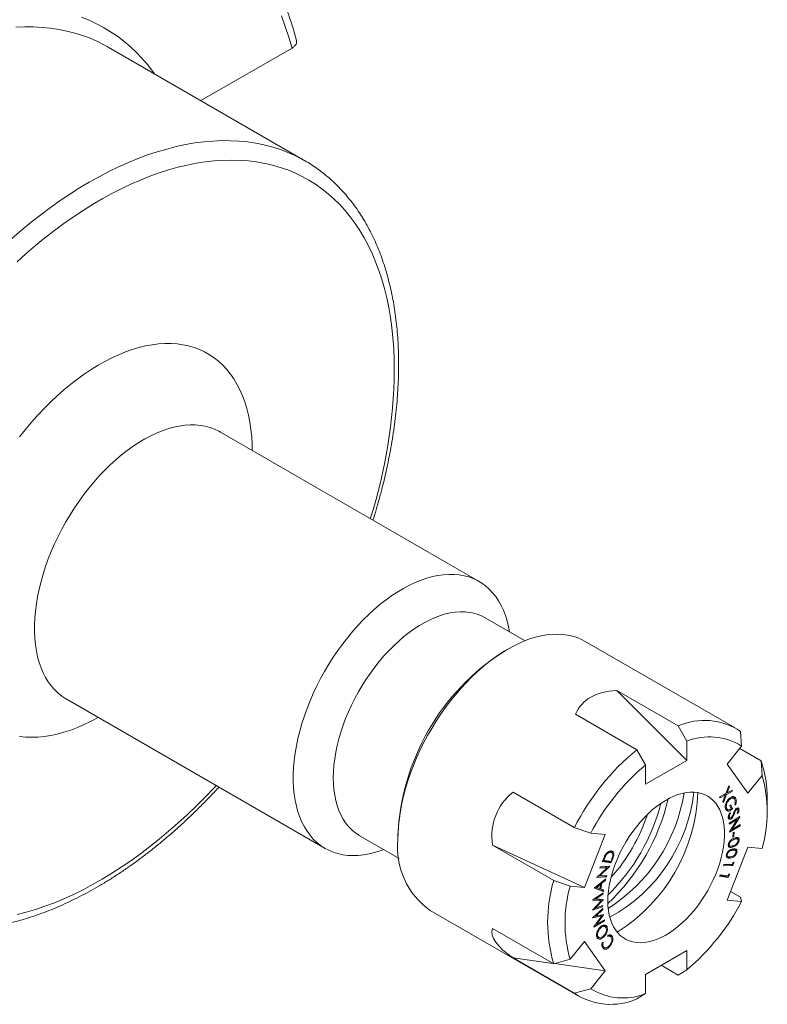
# Model space of a CAD drawing. Header units: inches. Extents: x 0.5 to 16.5, y 0.2 to 10.8.
# Tile 6 of 9: x 13 to 14, y 7.3 to 8.6. Entities that reach past the tile are written whole.
import ezdxf

# ---------------------------------------------------------------- set-up
doc = ezdxf.new("R2010")
doc.units = ezdxf.units.IN
doc.header["$MEASUREMENT"] = 0

msp = doc.modelspace()

# ---------------------------------------------------------------- linework, layer by layer
at = {"color": 7, "linetype": 'Continuous', "lineweight": 15}
for p, q in [((13.1313, 8.5935), (13.1312, 8.5936)), ((13.3977, 8.4397), (13.1313, 8.5935)), ((13.2569, 8.521), (13.3802, 8.5922)), ((13.3977, 8.4397), (13.3979, 8.4396)), ((13.6333, 7.8707), (13.2833, 8.0728)), ((13.6953, 7.7906), (13.6412, 7.8218)), ((13.9794, 7.6728), (13.7769, 7.7897)), ((13.6719, 7.7793), (13.6672, 7.7765)), ((13.8193, 7.7233), (13.9023, 7.6754)), ((13.914, 7.6288), (13.8193, 7.7233)), ((13.0749, 7.7119), (13.425, 7.5098)), ((13.7636, 7.6912), (13.8466, 7.6433)), ((13.914, 7.6547), (13.9023, 7.6754)), ((13.9868, 7.6678), (13.9882, 7.6481)), ((13.8466, 7.6433), (13.8584, 7.6226)), ((13.914, 7.6547), (13.914, 7.6288)), ((13.9882, 7.6481), (13.9687, 7.6239)), ((13.9857, 7.645), (14.0146, 7.6282)), ((13.8584, 7.5966), (13.914, 7.6288)), ((13.8584, 7.6226), (13.8584, 7.5966)), ((13.9687, 7.6239), (13.9966, 7.5843)), ((14.016, 7.6085), (14.0146, 7.6282)), ((14.016, 7.6085), (13.9966, 7.5843)), ((13.967, 7.584), (13.9709, 7.5943)), ((13.9717, 7.5931), (13.9686, 7.5849)), ((13.9707, 7.5937), (13.9717, 7.5931)), ((13.9709, 7.5943), (13.9717, 7.5931)), ((13.6791, 7.586), (13.762, 7.5381)), ((13.9585, 7.5796), (13.967, 7.584)), ((13.9593, 7.5784), (13.9585, 7.5796)), ((13.9662, 7.582), (13.9593, 7.5784)), ((13.9629, 7.5731), (13.9662, 7.582)), ((13.9678, 7.5828), (13.9637, 7.5719)), ((13.9648, 7.5829), (13.9662, 7.582)), ((13.965, 7.583), (13.9649, 7.5828)), ((13.9663, 7.5837), (13.9678, 7.5828)), ((13.9677, 7.5854), (13.9675, 7.5853)), ((13.9676, 7.5855), (13.9686, 7.5849)), ((13.9758, 7.5871), (13.9678, 7.5828)), ((13.9686, 7.5849), (13.975, 7.5882)), ((13.9754, 7.5788), (13.9741, 7.5791)), ((13.9744, 7.5879), (13.9758, 7.5871)), ((13.975, 7.5882), (13.9758, 7.5871)), ((13.9777, 7.5775), (13.9754, 7.5788)), ((13.9773, 7.5798), (13.9782, 7.5783)), ((13.9782, 7.5783), (13.9787, 7.5764)), ((13.9782, 7.5783), (13.9806, 7.5769)), ((14.0229, 7.563), (14.0229, 7.5766)), ((13.9637, 7.5719), (13.9629, 7.5731)), ((13.9662, 7.5652), (13.968, 7.5642)), ((13.9671, 7.5637), (13.9694, 7.5623)), ((13.9705, 7.5763), (13.9716, 7.5756)), ((13.9725, 7.5674), (13.9738, 7.5686)), ((13.974, 7.5634), (13.9725, 7.5674)), ((13.9736, 7.5645), (13.9758, 7.5632)), ((13.9738, 7.5686), (13.9758, 7.5632)), ((13.9802, 7.5686), (13.9789, 7.5686)), ((13.979, 7.5693), (13.9802, 7.5686)), ((13.9828, 7.5625), (13.9809, 7.5636)), ((13.9824, 7.564), (13.9824, 7.5627)), ((13.9824, 7.564), (13.9847, 7.5627)), ((13.9699, 7.5525), (13.9723, 7.5512)), ((13.9702, 7.5532), (13.9715, 7.5524)), ((13.9716, 7.5441), (13.9857, 7.5529)), ((13.9723, 7.5578), (13.9733, 7.5572)), ((13.9724, 7.5579), (13.9733, 7.5572)), ((13.973, 7.5511), (13.9747, 7.5501)), ((13.9857, 7.5526), (13.9753, 7.5353)), ((13.9785, 7.5604), (13.9796, 7.5598)), ((13.98, 7.5628), (13.9812, 7.5622)), ((13.9809, 7.55), (13.9809, 7.5499)), ((13.9809, 7.5499), (13.9823, 7.5491)), ((13.9821, 7.5577), (13.9831, 7.5571)), ((13.9831, 7.5571), (13.9821, 7.5576)), ((13.9854, 7.5528), (13.9857, 7.5526)), ((13.9857, 7.5529), (13.9857, 7.5526)), ((13.7842, 7.5304), (13.762, 7.5381)), ((13.9717, 7.5425), (13.9716, 7.5441)), ((13.9823, 7.5491), (13.9717, 7.5425)), ((13.9721, 7.532), (13.9823, 7.5491)), ((13.9862, 7.5405), (13.9721, 7.5316)), ((13.9753, 7.5353), (13.9861, 7.542)), ((13.9848, 7.5412), (13.9862, 7.5405)), ((13.9861, 7.542), (13.9862, 7.5405)), ((13.4712, 7.5274), (13.5253, 7.4962)), ((13.5234, 7.5276), (13.5234, 7.5221)), ((13.7758, 7.4569), (13.8037, 7.5286)), ((13.7842, 7.5304), (13.8037, 7.5286)), ((13.9721, 7.5316), (13.9721, 7.532)), ((13.9744, 7.5358), (13.9753, 7.5353)), ((13.9764, 7.5249), (13.9768, 7.5313)), ((13.9776, 7.5255), (13.9764, 7.5249)), ((13.9765, 7.5261), (13.9776, 7.5255)), ((13.9768, 7.5313), (13.978, 7.5318)), ((13.978, 7.5318), (13.9776, 7.5255)), ((13.9802, 7.5237), (13.9797, 7.524)), ((13.9826, 7.5225), (13.9803, 7.5238)), ((13.6512, 7.5142), (13.7342, 7.4663)), ((13.7758, 7.4569), (13.6512, 7.5142)), ((13.9966, 7.5114), (13.9687, 7.4396)), ((13.9701, 7.5144), (13.9725, 7.513)), ((13.9706, 7.5161), (13.9716, 7.5155)), ((13.9748, 7.5129), (13.9767, 7.5118)), ((13.9834, 7.5213), (13.9848, 7.5205)), ((14.016, 7.5096), (13.9966, 7.5114)), ((13.804, 7.5011), (13.805, 7.5005)), ((13.8103, 7.5054), (13.8092, 7.5058)), ((13.8092, 7.5058), (13.8116, 7.5045)), ((13.8126, 7.5041), (13.8103, 7.5054)), ((13.9674, 7.5), (13.9698, 7.4986)), ((13.968, 7.5022), (13.9689, 7.5017)), ((13.9715, 7.4983), (13.971, 7.4981)), ((13.9797, 7.5072), (13.9773, 7.5086)), ((13.9806, 7.5052), (13.9818, 7.5045)), ((13.7927, 7.4709), (13.8063, 7.4837)), ((13.8098, 7.4853), (13.7963, 7.4726)), ((13.7965, 7.483), (13.797, 7.4848)), ((13.8063, 7.4837), (13.7965, 7.483)), ((13.797, 7.4848), (13.8099, 7.4857)), ((13.804, 7.485), (13.797, 7.4845)), ((13.7998, 7.4922), (13.8014, 7.4959)), ((13.8115, 7.4901), (13.7998, 7.4922)), ((13.8092, 7.4915), (13.8002, 7.4931)), ((13.8007, 7.4943), (13.8017, 7.4937)), ((13.8023, 7.495), (13.8017, 7.4937)), ((13.8017, 7.4937), (13.8112, 7.492)), ((13.804, 7.485), (13.8063, 7.4837)), ((13.8061, 7.4854), (13.8051, 7.4844)), ((13.8096, 7.4923), (13.8092, 7.4915)), ((13.8092, 7.4915), (13.8115, 7.4901)), ((13.8092, 7.4856), (13.8098, 7.4853)), ((13.8099, 7.4857), (13.8098, 7.4853)), ((13.8112, 7.492), (13.8121, 7.4941)), ((13.814, 7.4958), (13.8115, 7.4901)), ((13.9637, 7.4863), (13.9643, 7.4881)), ((13.9765, 7.4868), (13.9637, 7.4863)), ((13.9741, 7.4882), (13.9642, 7.4878)), ((13.9643, 7.4881), (13.9758, 7.4886)), ((13.9743, 7.4885), (13.9741, 7.4882)), ((13.9741, 7.4882), (13.9765, 7.4868)), ((13.9758, 7.4886), (13.9768, 7.4914)), ((13.9777, 7.4904), (13.9765, 7.4868)), ((13.9766, 7.491), (13.9777, 7.4904)), ((13.9768, 7.4914), (13.9777, 7.4904)), ((13.8055, 7.4714), (13.7926, 7.4705)), ((13.7926, 7.4705), (13.7927, 7.4709)), ((13.8031, 7.4728), (13.794, 7.4721)), ((13.7952, 7.4733), (13.7963, 7.4726)), ((13.7963, 7.4726), (13.8061, 7.4733)), ((13.8032, 7.4731), (13.8031, 7.4728)), ((13.8031, 7.4728), (13.8055, 7.4714)), ((13.8061, 7.4733), (13.8055, 7.4714)), ((13.9585, 7.4723), (13.9592, 7.4741)), ((13.9703, 7.4706), (13.9585, 7.4723)), ((13.968, 7.4719), (13.9589, 7.4733)), ((13.9592, 7.4741), (13.9699, 7.4725)), ((13.9683, 7.4728), (13.968, 7.4719)), ((13.968, 7.4719), (13.9703, 7.4706)), ((13.9699, 7.4725), (13.9711, 7.4754)), ((13.9718, 7.4741), (13.9703, 7.4706)), ((13.9708, 7.4747), (13.9718, 7.4741)), ((13.9711, 7.4754), (13.9718, 7.4741)), ((13.7342, 7.4663), (13.7564, 7.4586)), ((13.7564, 7.4586), (13.7758, 7.4569)), ((13.7894, 7.4564), (13.8047, 7.4687)), ((13.7911, 7.4578), (13.7923, 7.4571)), ((13.7978, 7.4615), (13.7923, 7.4571)), ((13.7923, 7.4571), (13.7966, 7.4554)), ((13.7966, 7.4622), (13.7978, 7.4615)), ((13.7966, 7.4554), (13.7978, 7.4615)), ((13.7993, 7.4627), (13.7978, 7.455)), ((13.7981, 7.4634), (13.7993, 7.4627)), ((13.8043, 7.4668), (13.7993, 7.4627)), ((13.8031, 7.4674), (13.8043, 7.4668)), ((13.8047, 7.4687), (13.8043, 7.4668)), ((13.787, 7.4402), (13.8012, 7.4498)), ((13.7893, 7.456), (13.7894, 7.4564)), ((13.8014, 7.4516), (13.7893, 7.456)), ((13.799, 7.4529), (13.7894, 7.4565)), ((13.8011, 7.4482), (13.791, 7.4414)), ((13.7967, 7.4557), (13.7978, 7.455)), ((13.7978, 7.455), (13.8018, 7.4535)), ((13.7993, 7.4545), (13.799, 7.4529)), ((13.799, 7.4529), (13.8014, 7.4516)), ((13.7999, 7.4489), (13.8011, 7.4482)), ((13.8012, 7.4498), (13.8011, 7.4482)), ((13.8018, 7.4535), (13.8014, 7.4516)), ((13.9733, 7.4515), (13.9868, 7.4438)), ((13.9882, 7.4379), (13.9868, 7.4438)), ((13.7864, 7.4264), (13.7983, 7.4391)), ((13.8003, 7.431), (13.7864, 7.4262)), ((13.787, 7.4399), (13.787, 7.4402)), ((13.7983, 7.4391), (13.787, 7.4399)), ((13.7959, 7.4405), (13.7883, 7.441)), ((13.7898, 7.4421), (13.791, 7.4414)), ((13.8008, 7.4402), (13.7903, 7.429)), ((13.7903, 7.429), (13.8004, 7.4326)), ((13.791, 7.4414), (13.8008, 7.4406)), ((13.7959, 7.4405), (13.7983, 7.4391)), ((13.7977, 7.4409), (13.7969, 7.4399)), ((13.7986, 7.432), (13.8003, 7.431)), ((13.7999, 7.4407), (13.8008, 7.4402)), ((13.8004, 7.4326), (13.8003, 7.431)), ((13.8008, 7.4406), (13.8008, 7.4402)), ((13.9882, 7.4379), (13.9687, 7.4396)), ((13.5669, 7.426), (13.7694, 7.3091)), ((13.7864, 7.4262), (13.7864, 7.4264)), ((13.7868, 7.416), (13.8004, 7.4287)), ((13.7991, 7.4184), (13.7868, 7.4158)), ((13.7886, 7.4038), (13.7991, 7.4184)), ((13.7896, 7.4295), (13.789, 7.4293)), ((13.7905, 7.4184), (13.7891, 7.4181)), ((13.7894, 7.4296), (13.7903, 7.429)), ((13.7898, 7.4188), (13.7909, 7.4182)), ((13.8006, 7.4272), (13.7909, 7.4182)), ((13.7909, 7.4182), (13.8016, 7.4205)), ((13.8016, 7.4201), (13.7924, 7.4072)), ((13.7972, 7.4196), (13.7991, 7.4184)), ((13.798, 7.4198), (13.7977, 7.4193)), ((13.7995, 7.4279), (13.8006, 7.4272)), ((13.8004, 7.4287), (13.8006, 7.4272)), ((13.8012, 7.4204), (13.8016, 7.4201)), ((13.8016, 7.4205), (13.8016, 7.4201)), ((13.7868, 7.4158), (13.7868, 7.416)), ((13.8028, 7.412), (13.7886, 7.4035)), ((13.7886, 7.4035), (13.7886, 7.4038)), ((13.7914, 7.4078), (13.7924, 7.4072)), ((13.7924, 7.4072), (13.8026, 7.4134)), ((13.8037, 7.404), (13.8013, 7.4054)), ((13.8015, 7.4127), (13.8028, 7.412)), ((13.8026, 7.4134), (13.8028, 7.412)), ((13.8031, 7.4062), (13.804, 7.405)), ((13.804, 7.405), (13.8044, 7.4031)), ((13.804, 7.405), (13.8063, 7.4036)), ((13.6512, 7.4015), (13.7342, 7.3536)), ((13.7921, 7.392), (13.7938, 7.391)), ((13.7921, 7.3916), (13.7928, 7.3908)), ((13.7928, 7.3907), (13.7951, 7.3894)), ((13.7963, 7.4025), (13.7973, 7.4019)), ((13.8008, 7.3909), (13.8021, 7.3902)), ((13.8073, 7.3907), (13.8075, 7.3923)), ((13.8085, 7.3921), (13.8075, 7.3924)), ((13.8109, 7.3907), (13.8085, 7.3921)), ((13.8107, 7.3926), (13.813, 7.3912)), ((13.7564, 7.3598), (13.7758, 7.384)), ((13.8037, 7.3443), (13.7758, 7.384)), ((13.7993, 7.378), (13.8003, 7.3773)), ((13.7993, 7.378), (13.8016, 7.3766)), ((13.7998, 7.3825), (13.8011, 7.3827)), ((13.8002, 7.3771), (13.8026, 7.3758)), ((13.8095, 7.3785), (13.8106, 7.3779)), ((13.8127, 7.3853), (13.814, 7.3845)), ((13.914, 7.3716), (13.8584, 7.3395)), ((13.914, 7.3457), (13.914, 7.3716)), ((13.6791, 7.3619), (13.762, 7.314)), ((13.733, 7.3543), (13.6791, 7.3619)), ((13.7564, 7.3598), (13.7342, 7.3536)), ((13.8037, 7.3443), (13.7354, 7.354)), ((13.8796, 7.3517), (13.9023, 7.3386)), ((13.7842, 7.3201), (13.8037, 7.3443)), ((13.8584, 7.3135), (13.8584, 7.3395)), ((13.9023, 7.3386), (13.914, 7.3457)), ((13.762, 7.314), (13.7842, 7.3201)), ((13.8584, 7.3135), (13.8466, 7.3064))]:
    msp.add_line(p, q, dxfattribs=at)
at = {"color": 8, "linetype": 'Continuous', "lineweight": 0}
for p, q in [((13.9774, 7.5575), (13.9785, 7.5569)), ((13.9767, 7.5229), (13.9782, 7.522)), ((13.971, 7.4981), (13.9733, 7.4968)), ((13.974, 7.5084), (13.9758, 7.5073)), ((13.8013, 7.4956), (13.8023, 7.495)), ((13.813, 7.4964), (13.814, 7.4958))]:
    msp.add_line(p, q, dxfattribs=at)
at = {"color": 8, "linetype": 'Continuous', "lineweight": 0, "flags": 128}
for points in [[(13.0954, 8.6338), (13.1057, 8.6297), (13.1157, 8.6251), (13.1254, 8.6199), (13.1348, 8.6143), (13.144, 8.6081), (13.1528, 8.6014), (13.1612, 8.5943), (13.1694, 8.5866), (13.1772, 8.5784), (13.1846, 8.5698), (13.1917, 8.5606), (13.1942, 8.5572)], [(13.3802, 8.5922), (13.3759, 8.607), (13.3711, 8.6214), (13.366, 8.6355)], [(13.1312, 8.5936), (13.1266, 8.5961), (13.117, 8.601), (13.1071, 8.6053), (13.0969, 8.6091), (13.0864, 8.6124), (13.0757, 8.6152), (13.0647, 8.6174), (13.0535, 8.619), (13.0421, 8.6201), (13.0305, 8.6207), (13.0187, 8.6207), (13.0067, 8.6202)], [(13.0014, 8.3348), (13.0142, 8.3459), (13.0272, 8.3565), (13.0402, 8.3667), (13.0533, 8.3765), (13.0664, 8.3858), (13.0796, 8.3946), (13.0928, 8.4029), (13.106, 8.4108), (13.1193, 8.4182), (13.1325, 8.4251), (13.1456, 8.4315), (13.1588, 8.4374), (13.1719, 8.4427), (13.1849, 8.4476), (13.1978, 8.4519), (13.2107, 8.4556), (13.2234, 8.4589), (13.236, 8.4616), (13.2485, 8.4638), (13.2608, 8.4654), (13.273, 8.4664), (13.285, 8.467), (13.2968, 8.4669), (13.3084, 8.4664), (13.3199, 8.4653), (13.3311, 8.4636), (13.342, 8.4614), (13.3527, 8.4587), (13.3632, 8.4554), (13.3734, 8.4515), (13.3833, 8.4472), (13.393, 8.4423), (13.3977, 8.4397)], [(13.5185, 8.1563), (13.5183, 8.1711), (13.5177, 8.1857), (13.5166, 8.2001), (13.5151, 8.2141), (13.5132, 8.2278), (13.5109, 8.2412), (13.5082, 8.2543), (13.5051, 8.267), (13.5015, 8.2794), (13.4976, 8.2913), (13.4932, 8.3029), (13.4885, 8.3141), (13.4834, 8.3249), (13.4778, 8.3353), (13.472, 8.3452), (13.4657, 8.3547), (13.459, 8.3637), (13.4521, 8.3723), (13.4447, 8.3804), (13.437, 8.388), (13.429, 8.3952), (13.4206, 8.4018), (13.412, 8.4079), (13.403, 8.4135), (13.3937, 8.4186), (13.3841, 8.4232), (13.3743, 8.4273), (13.3642, 8.4308), (13.3538, 8.4338), (13.3432, 8.4362), (13.3323, 8.4381), (13.3212, 8.4395), (13.3099, 8.4403), (13.2984, 8.4406), (13.2867, 8.4403), (13.2749, 8.4395), (13.2628, 8.4382), (13.2506, 8.4363), (13.2383, 8.4338), (13.2259, 8.4309), (13.2133, 8.4273), (13.2007, 8.4233), (13.1879, 8.4187), (13.1751, 8.4136), (13.1622, 8.408), (13.1493, 8.4019), (13.1364, 8.3953), (13.1234, 8.3882), (13.1104, 8.3806), (13.0975, 8.3725), (13.0846, 8.3639), (13.0717, 8.3549), (13.0588, 8.3454), (13.046, 8.3355), (13.0333, 8.3251), (13.0207, 8.3144), (13.0082, 8.3032)], [(13.0117, 8.0663), (13.0198, 8.0764), (13.028, 8.0862), (13.0364, 8.0956), (13.045, 8.1048), (13.0538, 8.1135), (13.0627, 8.1219), (13.0717, 8.1298), (13.0808, 8.1374), (13.09, 8.1445), (13.0992, 8.1512), (13.1085, 8.1574), (13.1178, 8.1631), (13.1272, 8.1684), (13.1365, 8.1732), (13.1457, 8.1774), (13.155, 8.1812), (13.1641, 8.1844), (13.1732, 8.1871), (13.1821, 8.1893), (13.191, 8.1909), (13.1996, 8.192), (13.2082, 8.1925), (13.2165, 8.1925), (13.2246, 8.192), (13.2326, 8.1909), (13.2403, 8.1893), (13.2477, 8.1871), (13.2549, 8.1844), (13.2618, 8.1812), (13.2685, 8.1775), (13.2748, 8.1732), (13.2808, 8.1685), (13.2865, 8.1632), (13.2918, 8.1575), (13.2968, 8.1513), (13.3014, 8.1446), (13.3057, 8.1375), (13.3096, 8.1299), (13.3131, 8.122), (13.3162, 8.1136), (13.3189, 8.1049), (13.3212, 8.0957), (13.3231, 8.0863), (13.3245, 8.0765), (13.3256, 8.0664), (13.3262, 8.056), (13.3264, 8.0478)], [(13.2833, 8.0728), (13.2811, 8.0739), (13.2753, 8.0767), (13.2692, 8.0789), (13.2628, 8.0806), (13.2562, 8.0818), (13.2493, 8.0824), (13.2423, 8.0825), (13.235, 8.082), (13.2276, 8.081), (13.2201, 8.0794), (13.2124, 8.0773), (13.2047, 8.0746), (13.1969, 8.0714), (13.189, 8.0678), (13.1811, 8.0636), (13.1732, 8.0589), (13.1653, 8.0537), (13.1574, 8.0481), (13.1496, 8.042), (13.1419, 8.0355), (13.1343, 8.0285), (13.1269, 8.0212), (13.1195, 8.0135), (13.1124, 8.0055), (13.1054, 7.9971), (13.0987, 7.9885), (13.0922, 7.9795), (13.0859, 7.9703), (13.0799, 7.9609), (13.0742, 7.9513), (13.0688, 7.9415), (13.0637, 7.9315), (13.059, 7.9215), (13.0546, 7.9114), (13.0505, 7.9012), (13.0469, 7.891), (13.0436, 7.8808), (13.0407, 7.8706), (13.0382, 7.8605), (13.0361, 7.8505), (13.0344, 7.8406), (13.0331, 7.8308), (13.0323, 7.8212), (13.0318, 7.8119), (13.0318, 7.8027), (13.0323, 7.7939), (13.0331, 7.7853), (13.0344, 7.777), (13.0361, 7.769), (13.0382, 7.7614), (13.0407, 7.7542), (13.0436, 7.7474), (13.0469, 7.741), (13.0505, 7.735), (13.0546, 7.7295), (13.059, 7.7245), (13.0637, 7.7199), (13.0688, 7.7159), (13.0742, 7.7123), (13.0749, 7.7119)], [(13.1181, 7.687), (13.1178, 7.6869), (13.1085, 7.6818), (13.0992, 7.6773), (13.09, 7.6733), (13.0808, 7.6698), (13.0717, 7.6669), (13.0627, 7.6644), (13.0538, 7.6625), (13.045, 7.6612), (13.0364, 7.6604), (13.028, 7.6601), (13.0198, 7.6604), (13.0117, 7.6612)], [(13.0082, 7.4203), (13.0207, 7.4235), (13.0333, 7.4273), (13.046, 7.4316), (13.0588, 7.4364), (13.0717, 7.4418), (13.0846, 7.4476), (13.0975, 7.454), (13.1104, 7.4609), (13.1234, 7.4682), (13.1364, 7.4761), (13.1493, 7.4844), (13.1622, 7.4932), (13.1751, 7.5025), (13.1879, 7.5122), (13.2007, 7.5223), (13.2133, 7.5329), (13.2259, 7.5439), (13.2383, 7.5553), (13.2506, 7.567), (13.2628, 7.5792), (13.2749, 7.5917), (13.2777, 7.5948)]]:
    msp.add_lwpolyline(points, dxfattribs=at)
at = {"color": 7, "linetype": 'Continuous', "lineweight": 15, "flags": 128}
for points in [[(13.5043, 7.5083), (13.4996, 7.5066), (13.4919, 7.5042), (13.4843, 7.5024), (13.4769, 7.501), (13.4696, 7.5003), (13.4624, 7.5001), (13.4555, 7.5004), (13.4487, 7.5013), (13.4422, 7.5027), (13.4359, 7.5047), (13.43, 7.5072), (13.4243, 7.5102), (13.4189, 7.5138), (13.4138, 7.5179), (13.409, 7.5224), (13.4046, 7.5275), (13.4006, 7.533), (13.3969, 7.5389), (13.3936, 7.5453), (13.3907, 7.5522), (13.3882, 7.5594), (13.3861, 7.567), (13.3844, 7.5749), (13.3831, 7.5832), (13.3823, 7.5918), (13.3819, 7.6007), (13.3819, 7.6098), (13.3823, 7.6192), (13.3831, 7.6288), (13.3844, 7.6385), (13.3861, 7.6484), (13.3882, 7.6584), (13.3907, 7.6685), (13.3936, 7.6787), (13.3969, 7.6889), (13.4006, 7.6991), (13.4046, 7.7093), (13.409, 7.7194), (13.4138, 7.7295), (13.4189, 7.7394), (13.4243, 7.7492), (13.43, 7.7588), (13.4359, 7.7682), (13.4422, 7.7774), (13.4487, 7.7864), (13.4555, 7.7951), (13.4624, 7.8034), (13.4696, 7.8115), (13.4769, 7.8192), (13.4843, 7.8265), (13.4919, 7.8334), (13.4996, 7.8399), (13.5074, 7.846), (13.5153, 7.8516), (13.5232, 7.8568), (13.5311, 7.8615), (13.539, 7.8657), (13.5469, 7.8694), (13.5547, 7.8726), (13.5624, 7.8752), (13.5701, 7.8773), (13.5776, 7.8789), (13.585, 7.8799), (13.5923, 7.8804), (13.5993, 7.8803), (13.6062, 7.8797), (13.6128, 7.8786), (13.6192, 7.8769), (13.6253, 7.8746), (13.6312, 7.8719), (13.6367, 7.8686), (13.642, 7.8648), (13.6469, 7.8604), (13.6515, 7.8556), (13.6557, 7.8504), (13.6596, 7.8446), (13.663, 7.8384), (13.6661, 7.8318), (13.6688, 7.8248), (13.6712, 7.8174), (13.673, 7.8096), (13.6743, 7.8027)], [(13.4712, 7.5274), (13.47, 7.5281), (13.4652, 7.5314), (13.4607, 7.5352), (13.4565, 7.5395), (13.4527, 7.5443), (13.4493, 7.5495), (13.4462, 7.5552), (13.4435, 7.5612), (13.4413, 7.5677), (13.4394, 7.5746), (13.4379, 7.5818), (13.4369, 7.5893), (13.4362, 7.5971), (13.436, 7.6052), (13.4362, 7.6136), (13.4369, 7.6221), (13.4379, 7.6309), (13.4394, 7.6398), (13.4413, 7.6488), (13.4435, 7.6579), (13.4462, 7.6671), (13.4493, 7.6763), (13.4527, 7.6855), (13.4565, 7.6946), (13.4607, 7.7037), (13.4652, 7.7127), (13.47, 7.7215), (13.4751, 7.7302), (13.4805, 7.7387), (13.4861, 7.7469), (13.4921, 7.7549), (13.4982, 7.7627), (13.5045, 7.7701), (13.511, 7.7772), (13.5177, 7.7839), (13.5245, 7.7902), (13.5315, 7.7962), (13.5385, 7.8017), (13.5455, 7.8067), (13.5527, 7.8113), (13.5598, 7.8154), (13.5669, 7.819), (13.574, 7.8222), (13.581, 7.8247), (13.5879, 7.8268), (13.5947, 7.8283), (13.6014, 7.8293), (13.6079, 7.8298), (13.6143, 7.8297), (13.6204, 7.829), (13.6263, 7.8279), (13.632, 7.8261), (13.6374, 7.8239), (13.6412, 7.8218)], [(13.7769, 7.7897), (13.7719, 7.7923), (13.7658, 7.7948), (13.7595, 7.7968), (13.753, 7.7983), (13.7462, 7.7992), (13.7391, 7.7995), (13.7319, 7.7993), (13.7246, 7.7985), (13.717, 7.7972), (13.7094, 7.7954), (13.7016, 7.793), (13.6938, 7.79), (13.6859, 7.7866), (13.6779, 7.7826), (13.6699, 7.7781), (13.662, 7.7731), (13.654, 7.7677), (13.6461, 7.7618), (13.6383, 7.7554), (13.6306, 7.7487), (13.623, 7.7415), (13.6156, 7.7339), (13.6083, 7.726), (13.6012, 7.7177), (13.5943, 7.7091), (13.5876, 7.7002), (13.5811, 7.6911), (13.575, 7.6817), (13.5691, 7.6721), (13.5635, 7.6623), (13.5582, 7.6524), (13.5532, 7.6423), (13.5486, 7.6321), (13.5443, 7.6219), (13.5405, 7.6116), (13.5369, 7.6013), (13.5338, 7.591), (13.5311, 7.5808), (13.5288, 7.5707), (13.5269, 7.5606), (13.5254, 7.5507), (13.5243, 7.541), (13.5237, 7.5314), (13.5234, 7.5221)], [(13.8073, 7.4386), (13.8075, 7.432), (13.8082, 7.4257), (13.8093, 7.4197), (13.8108, 7.414), (13.8127, 7.4088), (13.815, 7.4039), (13.8177, 7.3995), (13.8207, 7.3955), (13.8241, 7.3921), (13.8279, 7.3891), (13.832, 7.3867), (13.8364, 7.3847), (13.841, 7.3834), (13.8459, 7.3826), (13.851, 7.3823), (13.8564, 7.3826), (13.8618, 7.3834), (13.8674, 7.3848), (13.8731, 7.3868), (13.8789, 7.3892), (13.8847, 7.3922), (13.8906, 7.3957), (13.8964, 7.3997), (13.9021, 7.4041), (13.9078, 7.409), (13.9133, 7.4143), (13.9187, 7.4199), (13.9239, 7.4259), (13.929, 7.4323), (13.9337, 7.4389), (13.9383, 7.4457), (13.9425, 7.4528), (13.9464, 7.46), (13.95, 7.4674), (13.9533, 7.4749), (13.9562, 7.4824), (13.9587, 7.4899), (13.9608, 7.4974), (13.9625, 7.5048), (13.9637, 7.5121), (13.9646, 7.5193), (13.965, 7.5263), (13.965, 7.533), (13.9646, 7.5395), (13.9637, 7.5456), (13.9625, 7.5514), (13.9608, 7.5569), (13.9587, 7.562), (13.9562, 7.5666), (13.9533, 7.5708), (13.95, 7.5745), (13.9464, 7.5777), (13.9425, 7.5804), (13.9383, 7.5826), (13.9337, 7.5842), (13.929, 7.5853), (13.9239, 7.5859), (13.9187, 7.5859), (13.9133, 7.5853), (13.9078, 7.5842), (13.9021, 7.5825), (13.8964, 7.5803), (13.8906, 7.5776), (13.8847, 7.5743), (13.8789, 7.5706), (13.8731, 7.5664), (13.8674, 7.5618), (13.8618, 7.5567), (13.8564, 7.5512), (13.851, 7.5454), (13.8459, 7.5392), (13.841, 7.5327), (13.8364, 7.526), (13.832, 7.519), (13.8279, 7.5118), (13.8241, 7.5045), (13.8207, 7.4971), (13.8177, 7.4896), (13.815, 7.4821), (13.8127, 7.4746), (13.8108, 7.4671), (13.8093, 7.4597), (13.8082, 7.4525), (13.8075, 7.4454), (13.8073, 7.4386)]]:
    msp.add_lwpolyline(points, dxfattribs=at)
at = {"color": 8, "linetype": 'Continuous', "lineweight": 0}
msp.add_arc((12.8266, 8.1653), 0.692, 342.3654, 359.2526, dxfattribs=at)
at = {"color": 7, "linetype": 'Continuous', "lineweight": 15}
for centre, radius, start, end in [((13.8352, 7.5136), 0.3121, 122.5752, 177.4302), ((13.9377, 7.5951), 0.0878, 55.9752, 113.8057), ((13.9447, 7.5792), 0.0815, 57.7208, 112.0601), ((14.058, 7.3868), 0.3324, 129.4928, 152.9181), ((14.0568, 7.3871), 0.308, 130.1288, 152.282), ((13.8718, 7.5789), 0.1511, 359.1294, 19.0438), ((13.8455, 7.5591), 0.1775, 343.8328, 16.1672), ((13.6103, 7.6434), 0.2866, 313.4428, 346.5626), ((13.6864, 7.6204), 0.2269, 302.3352, 350.9684), ((13.7038, 7.6108), 0.2213, 298.6806, 353.5284), ((13.6966, 7.5936), 0.2326, 302.0354, 357.97), ((13.6207, 7.6374), 0.2669, 314.4389, 345.5665), ((13.6293, 7.6324), 0.2439, 318.3272, 341.6781), ((13.6269, 7.511), 0.104, 173.8655, 234.8223), ((13.9212, 7.41), 0.1953, 163.2247, 196.7753), ((13.9269, 7.4092), 0.1775, 163.8328, 196.1672), ((13.7156, 7.5811), 0.308, 310.1288, 332.282), ((13.8112, 7.3867), 0.0878, 235.9752, 293.8057), ((13.8278, 7.389), 0.0815, 237.7208, 292.0601)]:
    msp.add_arc(centre, radius, start, end, dxfattribs=at)
for major_axis, ratio, start_param, end_param in [((0.419, -0.3983), 0.285435, 2.868896, 3.246129), ((0.5346, -0.2515), 0.346651, 2.977179, 3.354412), ((0.5414, -0.092), 0.169319, 3.11923, 3.496463)]:
    msp.add_ellipse((14.1922, 7.3075), major_axis=major_axis, ratio=ratio, start_param=start_param, end_param=end_param, dxfattribs=at)
for points, knots in [([(13.3862, 8.6025), (13.385, 8.6068), (13.3825, 8.6159), (13.3782, 8.6296), (13.3733, 8.6436), (13.3681, 8.6572), (13.3625, 8.6704), (13.3566, 8.6833), (13.3502, 8.6958), (13.3436, 8.708), (13.3365, 8.7197), (13.3292, 8.731), (13.3215, 8.7419), (13.3134, 8.7524), (13.3051, 8.7624), (13.2964, 8.7721), (13.2874, 8.7812), (13.2781, 8.79), (13.2685, 8.7983), (13.2586, 8.8061), (13.2484, 8.8135), (13.2409, 8.8185), (13.2368, 8.821), (13.2363, 8.8213)], [0, 0, 0, 0, 0.043832, 0.094317, 0.144766, 0.195173, 0.245531, 0.295835, 0.346078, 0.396255, 0.446361, 0.49639, 0.54634, 0.596209, 0.645995, 0.6957, 0.745327, 0.79488, 0.844366, 0.893794, 0.943173, 0.992514, 1, 1, 1, 1]), ([(13.3802, 8.5922), (13.3814, 8.593), (13.3834, 8.5943), (13.3852, 8.5965), (13.3862, 8.5985), (13.3865, 8.6006), (13.3863, 8.6019), (13.3862, 8.6025)], [0, 0, 0, 0, 0.278082, 0.460082, 0.647549, 0.826127, 1, 1, 1, 1]), ([(13.5244, 8.1645), (13.5244, 8.167), (13.5243, 8.1745), (13.524, 8.1867), (13.5232, 8.201), (13.522, 8.215), (13.5204, 8.2287), (13.5184, 8.2422), (13.5161, 8.2555), (13.5133, 8.2684), (13.5101, 8.281), (13.5066, 8.2933), (13.5027, 8.3053), (13.4984, 8.3169), (13.4937, 8.3282), (13.4887, 8.3391), (13.4833, 8.3496), (13.4775, 8.3597), (13.4714, 8.3694), (13.4649, 8.3787), (13.4581, 8.3876), (13.451, 8.396), (13.4436, 8.404), (13.4358, 8.4116), (13.4278, 8.4187), (13.4194, 8.4254), (13.4108, 8.4315), (13.4036, 8.4363), (13.3992, 8.4387), (13.3979, 8.4395)], [0, 0, 0, 0, 0.020596, 0.059606, 0.098624, 0.137643, 0.176658, 0.215665, 0.25466, 0.293635, 0.332585, 0.371501, 0.410376, 0.4492, 0.487964, 0.526658, 0.565273, 0.603802, 0.642236, 0.68057, 0.7188, 0.756927, 0.794951, 0.832879, 0.870718, 0.908481, 0.946182, 0.983837, 1, 1, 1, 1]), ([(13.4897, 7.9536), (13.4911, 7.9583), (13.4942, 7.9683), (13.4985, 7.9837), (13.5028, 7.9999), (13.5066, 8.0159), (13.5101, 8.0319), (13.5132, 8.0478), (13.516, 8.0636), (13.5183, 8.0793), (13.5203, 8.0949), (13.5219, 8.1103), (13.5231, 8.1256), (13.5239, 8.1407), (13.5243, 8.1536), (13.5244, 8.1615), (13.5244, 8.1645)], [0, 0, 0, 0, 0.064006, 0.138157, 0.212325, 0.286513, 0.36072, 0.434948, 0.509198, 0.58347, 0.657763, 0.732078, 0.806415, 0.880771, 0.955146, 1, 1, 1, 1]), ([(12.8141, 7.4296), (12.8156, 7.4286), (12.8202, 7.4259), (12.8281, 7.422), (12.8378, 7.4176), (12.8477, 7.4137), (12.8579, 7.4103), (12.8682, 7.4074), (12.8788, 7.405), (12.8896, 7.403), (12.9007, 7.4016), (12.9119, 7.4007), (12.9233, 7.4002), (12.9348, 7.4002), (12.9466, 7.4008), (12.9584, 7.4019), (12.9705, 7.4034), (12.9826, 7.4055), (12.9949, 7.408), (13.0073, 7.4111), (13.0197, 7.4146), (13.0323, 7.4186), (13.0449, 7.4231), (13.0575, 7.4281), (13.0702, 7.4336), (13.0829, 7.4395), (13.0956, 7.4459), (13.1084, 7.4528), (13.1211, 7.4601), (13.1338, 7.4678), (13.1465, 7.476), (13.1591, 7.4846), (13.1717, 7.4936), (13.1842, 7.503), (13.1966, 7.5128), (13.2089, 7.523), (13.2212, 7.5336), (13.2333, 7.5445), (13.2453, 7.5558), (13.2572, 7.5675), (13.2689, 7.5795), (13.277, 7.5879), (13.2811, 7.5924), (13.2813, 7.5927)], [0, 0, 0, 0, 0.012593, 0.037232, 0.061873, 0.086528, 0.111211, 0.135931, 0.160699, 0.185521, 0.210404, 0.235351, 0.260365, 0.285444, 0.310587, 0.335792, 0.361053, 0.386365, 0.411723, 0.43712, 0.462551, 0.488011, 0.513493, 0.538993, 0.564507, 0.59003, 0.61556, 0.641092, 0.666626, 0.692158, 0.717686, 0.743211, 0.76873, 0.794243, 0.81975, 0.845251, 0.870745, 0.896232, 0.921713, 0.947188, 0.972656, 0.998119, 1, 1, 1, 1]), ([(13.9672, 7.571), (13.9677, 7.5722), (13.9688, 7.5744), (13.9703, 7.5762), (13.9711, 7.5769)], [0, 0, 0, 0, 0.559343, 1, 1, 1, 1]), ([(13.9711, 7.5769), (13.9722, 7.5778), (13.9744, 7.5797), (13.9774, 7.5801), (13.9795, 7.5791), (13.9802, 7.5776), (13.9806, 7.5769)], [0, 0, 0, 0, 0.279473, 0.558924, 0.779335, 1, 1, 1, 1]), ([(13.9793, 7.5755), (13.9789, 7.5762), (13.9781, 7.5776), (13.976, 7.5781), (13.9737, 7.5774), (13.9723, 7.5762), (13.9716, 7.5756)], [0, 0, 0, 0, 0.279828, 0.559557, 0.779858, 1, 1, 1, 1]), ([(13.9806, 7.5769), (13.9808, 7.5763), (13.9812, 7.575), (13.9812, 7.5722), (13.9806, 7.5699), (13.9802, 7.5686)], [0, 0, 0, 0, 0.280277, 0.560423, 1, 1, 1, 1]), ([(13.9667, 7.5629), (13.9665, 7.5636), (13.9662, 7.5648), (13.9661, 7.5675), (13.9668, 7.5696), (13.9672, 7.571)], [0, 0, 0, 0, 0.280792, 0.561276, 1, 1, 1, 1]), ([(13.9758, 7.5632), (13.9751, 7.5626), (13.9738, 7.5614), (13.9716, 7.5602), (13.9695, 7.56), (13.9677, 7.5609), (13.9671, 7.5622), (13.9667, 7.5629)], [0, 0, 0, 0, 0.187042, 0.373745, 0.560322, 0.779855, 1, 1, 1, 1]), ([(13.9716, 7.5756), (13.9707, 7.5747), (13.9691, 7.5727), (13.9678, 7.5692), (13.9674, 7.5663), (13.9678, 7.5649), (13.968, 7.5642)], [0, 0, 0, 0, 0.279324, 0.558834, 0.779357, 1, 1, 1, 1]), ([(13.968, 7.5642), (13.9683, 7.5636), (13.9689, 7.5624), (13.9705, 7.5618), (13.9723, 7.5622), (13.9734, 7.563), (13.974, 7.5634)], [0, 0, 0, 0, 0.280137, 0.559736, 0.779827, 1, 1, 1, 1]), ([(13.9789, 7.5686), (13.9792, 7.57), (13.9799, 7.5726), (13.9795, 7.5747), (13.9793, 7.5755)], [0, 0, 0, 0, 0.559827, 1, 1, 1, 1]), ([(13.9789, 7.5612), (13.9792, 7.5617), (13.9798, 7.5627), (13.9805, 7.5633), (13.9809, 7.5636)], [0, 0, 0, 0, 0.559679, 1, 1, 1, 1]), ([(13.9809, 7.5636), (13.9814, 7.5639), (13.9823, 7.5646), (13.9836, 7.5645), (13.9844, 7.5638), (13.9846, 7.5631), (13.9847, 7.5627)], [0, 0, 0, 0, 0.2795805, 0.5588932, 0.7794313, 1, 1, 1, 1]), ([(13.9701, 7.5622), (13.9698, 7.562), (13.9689, 7.5615), (13.9681, 7.5615), (13.9676, 7.5615)], [0, 0, 0, 0, 0.316902, 1, 1, 1, 1]), ([(13.9702, 7.5512), (13.9702, 7.5518), (13.9701, 7.5529), (13.9708, 7.5554), (13.9718, 7.5569), (13.9724, 7.5579)], [0, 0, 0, 0, 0.2799292, 0.5597449, 1, 1, 1, 1]), ([(13.9747, 7.5501), (13.9741, 7.5497), (13.9729, 7.549), (13.9715, 7.5492), (13.9706, 7.5499), (13.9703, 7.5508), (13.9702, 7.5512)], [0, 0, 0, 0, 0.279123, 0.5590543, 0.7794518, 1, 1, 1, 1]), ([(13.9723, 7.5514), (13.9717, 7.551), (13.971, 7.5505), (13.9705, 7.5506), (13.9705, 7.5506)], [0, 0, 0, 0, 0.900314, 1, 1, 1, 1]), ([(13.9733, 7.5572), (13.9727, 7.5564), (13.972, 7.5551), (13.9715, 7.5534), (13.9715, 7.5528), (13.9715, 7.5524)], [0, 0, 0, 0, 0.559497, 0.779912, 1, 1, 1, 1]), ([(13.9715, 7.5524), (13.9716, 7.5521), (13.9719, 7.5514), (13.9726, 7.551), (13.9735, 7.5511), (13.9741, 7.5514), (13.9744, 7.5516)], [0, 0, 0, 0, 0.280007, 0.559817, 0.77998, 1, 1, 1, 1]), ([(13.9744, 7.5516), (13.9746, 7.5519), (13.9751, 7.5523), (13.9755, 7.5529), (13.9756, 7.5532)], [0, 0, 0, 0, 0.5592227, 1, 1, 1, 1]), ([(13.9785, 7.5569), (13.9783, 7.5562), (13.9778, 7.5548), (13.9769, 7.5529), (13.9759, 7.5512), (13.9751, 7.5505), (13.9747, 7.5501)], [0, 0, 0, 0, 0.280543, 0.56073, 0.780642, 1, 1, 1, 1]), ([(13.9756, 7.5532), (13.976, 7.554), (13.9767, 7.5554), (13.9772, 7.5568), (13.9774, 7.5574)], [0, 0, 0, 0, 0.55953, 1, 1, 1, 1]), ([(13.9774, 7.5574), (13.9776, 7.5581), (13.9781, 7.5594), (13.9786, 7.5606), (13.9789, 7.5612)], [0, 0, 0, 0, 0.560396, 1, 1, 1, 1]), ([(13.9796, 7.5598), (13.9793, 7.5593), (13.979, 7.5583), (13.9787, 7.5573), (13.9785, 7.5569)], [0, 0, 0, 0, 0.559927, 1, 1, 1, 1]), ([(13.9812, 7.5622), (13.9808, 7.5618), (13.9801, 7.5611), (13.9797, 7.5602), (13.9796, 7.5598)], [0, 0, 0, 0, 0.557611, 1, 1, 1, 1]), ([(13.9833, 7.5616), (13.9832, 7.5618), (13.9831, 7.5624), (13.9825, 7.5627), (13.9818, 7.5626), (13.9814, 7.5623), (13.9812, 7.5622)], [0, 0, 0, 0, 0.2800721, 0.55961, 0.7797991, 1, 1, 1, 1]), ([(13.9821, 7.5576), (13.9825, 7.5584), (13.9831, 7.5594), (13.9834, 7.5608), (13.9833, 7.5613), (13.9833, 7.5616)], [0, 0, 0, 0, 0.559931, 0.779922, 1, 1, 1, 1]), ([(13.9847, 7.5627), (13.9848, 7.5622), (13.9848, 7.5613), (13.9843, 7.5593), (13.9836, 7.5579), (13.9831, 7.5571)], [0, 0, 0, 0, 0.279844, 0.559583, 1, 1, 1, 1]), ([(13.9703, 7.5151), (13.9705, 7.5157), (13.9707, 7.5167), (13.9714, 7.5183), (13.9724, 7.5197), (13.9739, 7.5213), (13.976, 7.5227), (13.9776, 7.5233), (13.9784, 7.5236)], [0, 0, 0, 0, 0.124926, 0.249838, 0.374775, 0.499868, 0.749473, 1, 1, 1, 1]), ([(13.9784, 7.5236), (13.9792, 7.5239), (13.9808, 7.5245), (13.9827, 7.5246), (13.984, 7.524), (13.9846, 7.5231), (13.985, 7.522), (13.9849, 7.521), (13.9848, 7.5205)], [0, 0, 0, 0, 0.250535, 0.500135, 0.625244, 0.750181, 0.875076, 1, 1, 1, 1]), ([(13.9822, 7.5244), (13.9824, 7.524), (13.9826, 7.5235), (13.9825, 7.5228), (13.9825, 7.5225)], [0, 0, 0, 0, 0.64571, 1, 1, 1, 1]), ([(13.9767, 7.5118), (13.9759, 7.5115), (13.9743, 7.511), (13.9721, 7.5109), (13.9707, 7.512), (13.9702, 7.5136), (13.9703, 7.5146), (13.9703, 7.5151)], [0, 0, 0, 0, 0.250995, 0.501108, 0.749605, 0.874795, 1, 1, 1, 1]), ([(13.9733, 7.5128), (13.9728, 7.5127), (13.9719, 7.5123), (13.9711, 7.5124), (13.9706, 7.5125)], [0, 0, 0, 0, 0.467384, 1, 1, 1, 1]), ([(13.9716, 7.5155), (13.9716, 7.5151), (13.9715, 7.5142), (13.9721, 7.513), (13.973, 7.5129), (13.9735, 7.5127)], [0, 0, 0, 0, 0.280053, 0.560534, 1, 1, 1, 1]), ([(13.9782, 7.522), (13.9775, 7.5217), (13.9763, 7.5212), (13.9743, 7.5201), (13.9727, 7.5184), (13.9719, 7.5168), (13.9717, 7.516), (13.9716, 7.5155)], [0, 0, 0, 0, 0.251057, 0.501397, 0.749738, 0.874941, 1, 1, 1, 1]), ([(13.9735, 7.5127), (13.9741, 7.5128), (13.9752, 7.5128), (13.9764, 7.5132), (13.9769, 7.5134)], [0, 0, 0, 0, 0.559639, 1, 1, 1, 1]), ([(13.9848, 7.5205), (13.9847, 7.5199), (13.9845, 7.5189), (13.9835, 7.5168), (13.9817, 7.5145), (13.9792, 7.5128), (13.9775, 7.5121), (13.9767, 7.5118)], [0, 0, 0, 0, 0.125221, 0.250413, 0.498939, 0.749041, 1, 1, 1, 1]), ([(13.9769, 7.5134), (13.9776, 7.5137), (13.9789, 7.5142), (13.9808, 7.5154), (13.9824, 7.517), (13.9832, 7.5187), (13.9834, 7.5195), (13.9835, 7.5199)], [0, 0, 0, 0, 0.2509302, 0.501363, 0.7498263, 0.8750046, 1, 1, 1, 1]), ([(13.9835, 7.5199), (13.9836, 7.5203), (13.9836, 7.5211), (13.9831, 7.5223), (13.9819, 7.5229), (13.9801, 7.5226), (13.9788, 7.5222), (13.9782, 7.522)], [0, 0, 0, 0, 0.125025, 0.250191, 0.498557, 0.748929, 1, 1, 1, 1]), ([(13.8014, 7.4959), (13.8019, 7.4971), (13.8028, 7.499), (13.8039, 7.5009), (13.8044, 7.5017)], [0, 0, 0, 0, 0.560419, 1, 1, 1, 1]), ([(13.805, 7.5005), (13.8044, 7.4995), (13.8034, 7.4977), (13.8026, 7.4958), (13.8023, 7.495)], [0, 0, 0, 0, 0.5595311, 1, 1, 1, 1]), ([(13.8044, 7.5017), (13.805, 7.5026), (13.8064, 7.5044), (13.8087, 7.5058), (13.8107, 7.5064), (13.8118, 7.5063), (13.8123, 7.5063)], [0, 0, 0, 0, 0.2795796, 0.5591397, 0.7794705, 1, 1, 1, 1]), ([(13.8116, 7.5045), (13.811, 7.5045), (13.8098, 7.5046), (13.8079, 7.5037), (13.8062, 7.5023), (13.8054, 7.5011), (13.805, 7.5005)], [0, 0, 0, 0, 0.280214, 0.559819, 0.779838, 1, 1, 1, 1]), ([(13.814, 7.4993), (13.8141, 7.5001), (13.8143, 7.5016), (13.8137, 7.5032), (13.8127, 7.5041), (13.8119, 7.5043), (13.8116, 7.5045)], [0, 0, 0, 0, 0.2795221, 0.5590332, 0.7793972, 1, 1, 1, 1]), ([(13.8121, 7.4941), (13.8125, 7.4951), (13.8132, 7.4968), (13.8138, 7.4986), (13.814, 7.4993)], [0, 0, 0, 0, 0.560415, 1, 1, 1, 1]), ([(13.8123, 7.5063), (13.8129, 7.5061), (13.814, 7.5058), (13.8152, 7.5043), (13.8158, 7.5021), (13.8153, 7.4991), (13.8144, 7.4969), (13.814, 7.4958)], [0, 0, 0, 0, 0.187016, 0.373759, 0.560261, 0.779387, 1, 1, 1, 1]), ([(13.8123, 7.5061), (13.8125, 7.5059), (13.813, 7.5054), (13.8132, 7.5043), (13.8133, 7.5035)], [0, 0, 0, 0, 0.274613, 1, 1, 1, 1]), ([(13.9733, 7.4968), (13.9725, 7.4966), (13.971, 7.4963), (13.9689, 7.4967), (13.9677, 7.4981), (13.9675, 7.4999), (13.9677, 7.501), (13.9677, 7.5015)], [0, 0, 0, 0, 0.250988, 0.501101, 0.749612, 0.874812, 1, 1, 1, 1]), ([(13.9677, 7.5015), (13.9679, 7.502), (13.9682, 7.5031), (13.9691, 7.5046), (13.9702, 7.506), (13.9718, 7.5074), (13.9739, 7.5084), (13.9754, 7.5088), (13.9762, 7.509)], [0, 0, 0, 0, 0.124967, 0.249886, 0.374804, 0.499891, 0.749496, 1, 1, 1, 1]), ([(13.971, 7.4981), (13.9701, 7.4979), (13.9692, 7.4977), (13.9684, 7.4979), (13.9682, 7.4979)], [0, 0, 0, 0, 0.83281, 1, 1, 1, 1]), ([(13.9689, 7.5017), (13.9689, 7.5012), (13.9687, 7.5002), (13.9692, 7.4989), (13.9699, 7.4986), (13.9704, 7.4984)], [0, 0, 0, 0, 0.280102, 0.560594, 1, 1, 1, 1]), ([(13.9758, 7.5073), (13.9752, 7.5072), (13.9739, 7.5069), (13.972, 7.506), (13.9703, 7.5045), (13.9693, 7.503), (13.9691, 7.5021), (13.9689, 7.5017)], [0, 0, 0, 0, 0.251035, 0.5014, 0.749797, 0.874996, 1, 1, 1, 1]), ([(13.9704, 7.4984), (13.971, 7.4983), (13.972, 7.4981), (13.9732, 7.4983), (13.9737, 7.4984)], [0, 0, 0, 0, 0.559641, 1, 1, 1, 1]), ([(13.9818, 7.5045), (13.9817, 7.5039), (13.9814, 7.5029), (13.9802, 7.5008), (13.9782, 7.4987), (13.9757, 7.4973), (13.9741, 7.497), (13.9733, 7.4968)], [0, 0, 0, 0, 0.125208, 0.250392, 0.498864, 0.749011, 1, 1, 1, 1]), ([(13.9737, 7.4984), (13.9743, 7.4986), (13.9756, 7.4989), (13.9775, 7.4998), (13.9791, 7.5013), (13.9801, 7.5029), (13.9804, 7.5037), (13.9805, 7.5041)], [0, 0, 0, 0, 0.250915, 0.501329, 0.749783, 0.874971, 1, 1, 1, 1]), ([(13.9772, 7.5085), (13.9771, 7.5086), (13.9768, 7.509), (13.9762, 7.5089), (13.9758, 7.5089)], [0, 0, 0, 0, 0.267666, 1, 1, 1, 1]), ([(13.9805, 7.5041), (13.9806, 7.5045), (13.9807, 7.5054), (13.9804, 7.5067), (13.9794, 7.5076), (13.9776, 7.5076), (13.9764, 7.5074), (13.9758, 7.5073)], [0, 0, 0, 0, 0.1250501, 0.250228, 0.498564, 0.748936, 1, 1, 1, 1]), ([(13.9762, 7.509), (13.977, 7.5091), (13.9785, 7.5094), (13.9803, 7.5092), (13.9814, 7.5083), (13.9819, 7.5073), (13.9821, 7.506), (13.9819, 7.505), (13.9818, 7.5045)], [0, 0, 0, 0, 0.250543, 0.500151, 0.625234, 0.750144, 0.875056, 1, 1, 1, 1]), ([(13.9792, 7.5092), (13.9793, 7.509), (13.9796, 7.5085), (13.9797, 7.5078), (13.9797, 7.5073), (13.9797, 7.5073)], [0, 0, 0, 0, 0.337405, 0.976985, 1, 1, 1, 1]), ([(13.7968, 7.4032), (13.7975, 7.4038), (13.7989, 7.4051), (13.8011, 7.4061), (13.8033, 7.4063), (13.8052, 7.4057), (13.806, 7.4043), (13.8063, 7.4036)], [0, 0, 0, 0, 0.186842, 0.37356, 0.560432, 0.780127, 1, 1, 1, 1]), ([(13.8051, 7.4023), (13.8046, 7.403), (13.8038, 7.4043), (13.8016, 7.4046), (13.7994, 7.4037), (13.798, 7.4025), (13.7973, 7.4019)], [0, 0, 0, 0, 0.279657, 0.559125, 0.779478, 1, 1, 1, 1]), ([(13.8013, 7.4054), (13.8013, 7.4054), (13.8011, 7.4057), (13.8006, 7.4056), (13.8002, 7.4056)], [0, 0, 0, 0, 0.013096, 1, 1, 1, 1]), ([(13.8063, 7.4036), (13.8065, 7.4029), (13.8069, 7.4016), (13.8067, 7.3989), (13.8059, 7.396), (13.8044, 7.3928), (13.8028, 7.3911), (13.8021, 7.3902)], [0, 0, 0, 0, 0.186862, 0.373557, 0.560417, 0.780147, 1, 1, 1, 1]), ([(13.7925, 7.3896), (13.7923, 7.3903), (13.7919, 7.3917), (13.7921, 7.3944), (13.7929, 7.3974), (13.7945, 7.4005), (13.7961, 7.4023), (13.7968, 7.4032)], [0, 0, 0, 0, 0.186869, 0.373572, 0.560404, 0.780104, 1, 1, 1, 1]), ([(13.8021, 7.3902), (13.801, 7.3893), (13.7989, 7.3875), (13.7959, 7.3869), (13.7937, 7.3876), (13.7929, 7.389), (13.7925, 7.3896)], [0, 0, 0, 0, 0.279685, 0.559262, 0.779658, 1, 1, 1, 1]), ([(13.7973, 7.4019), (13.7966, 7.401), (13.795, 7.3991), (13.7937, 7.3959), (13.7933, 7.393), (13.7936, 7.3917), (13.7938, 7.391)], [0, 0, 0, 0, 0.279695, 0.559096, 0.77963, 1, 1, 1, 1]), ([(13.7938, 7.391), (13.7942, 7.3903), (13.7951, 7.389), (13.7973, 7.3888), (13.7995, 7.3897), (13.8009, 7.3909), (13.8015, 7.3915)], [0, 0, 0, 0, 0.279429, 0.559065, 0.779459, 1, 1, 1, 1]), ([(13.8015, 7.3915), (13.8023, 7.3924), (13.8039, 7.3942), (13.8052, 7.3975), (13.8056, 7.4003), (13.8052, 7.4016), (13.8051, 7.4023)], [0, 0, 0, 0, 0.279615, 0.559288, 0.779579, 1, 1, 1, 1]), ([(13.8119, 7.3898), (13.8116, 7.3901), (13.811, 7.3908), (13.8095, 7.3913), (13.8081, 7.3909), (13.8073, 7.3907)], [0, 0, 0, 0, 0.280459, 0.560774, 1, 1, 1, 1]), ([(13.8075, 7.3923), (13.8081, 7.3926), (13.8094, 7.393), (13.8114, 7.3928), (13.8124, 7.3918), (13.813, 7.3912)], [0, 0, 0, 0, 0.280276, 0.560613, 1, 1, 1, 1]), ([(13.8107, 7.3926), (13.811, 7.3921), (13.8115, 7.3914), (13.8117, 7.3903), (13.8118, 7.3899)], [0, 0, 0, 0, 0.583837, 1, 1, 1, 1]), ([(13.813, 7.3912), (13.8133, 7.3908), (13.8139, 7.3899), (13.8145, 7.3877), (13.8142, 7.3857), (13.814, 7.3845)], [0, 0, 0, 0, 0.280802, 0.561297, 1, 1, 1, 1]), ([(13.7964, 7.3892), (13.7953, 7.3887), (13.7942, 7.3882), (13.7934, 7.3885), (13.7934, 7.3885)], [0, 0, 0, 0, 0.972986, 1, 1, 1, 1]), ([(13.8005, 7.3751), (13.8002, 7.3756), (13.7995, 7.3765), (13.7991, 7.379), (13.7995, 7.3812), (13.7998, 7.3825)], [0, 0, 0, 0, 0.280854, 0.561484, 1, 1, 1, 1]), ([(13.8106, 7.3779), (13.81, 7.3771), (13.8087, 7.3756), (13.8065, 7.3741), (13.8042, 7.3733), (13.802, 7.3735), (13.801, 7.3745), (13.8005, 7.3751)], [0, 0, 0, 0, 0.186771, 0.373393, 0.560228, 0.779966, 1, 1, 1, 1]), ([(13.8011, 7.3827), (13.8009, 7.382), (13.8006, 7.3806), (13.8007, 7.3784), (13.8013, 7.3773), (13.8016, 7.3766)], [0, 0, 0, 0, 0.280498, 0.560856, 1, 1, 1, 1]), ([(13.8016, 7.3766), (13.8022, 7.3761), (13.8033, 7.3751), (13.8057, 7.3754), (13.8081, 7.3768), (13.8093, 7.3783), (13.81, 7.379)], [0, 0, 0, 0, 0.279737, 0.559342, 0.779562, 1, 1, 1, 1]), ([(13.81, 7.379), (13.8107, 7.3801), (13.8121, 7.3822), (13.813, 7.3855), (13.8128, 7.3882), (13.8122, 7.3893), (13.8119, 7.3898)], [0, 0, 0, 0, 0.2796, 0.559123, 0.779403, 1, 1, 1, 1]), ([(13.814, 7.3845), (13.8136, 7.3832), (13.8128, 7.3808), (13.8113, 7.3788), (13.8106, 7.3779)], [0, 0, 0, 0, 0.559035, 1, 1, 1, 1]), ([(13.8038, 7.3754), (13.8032, 7.3752), (13.802, 7.3747), (13.801, 7.3749), (13.8005, 7.375)], [0, 0, 0, 0, 0.525908, 1, 1, 1, 1])]:
    msp.add_open_spline(points, degree=3, knots=knots, dxfattribs=at)

doc.saveas('drawing.dxf')
